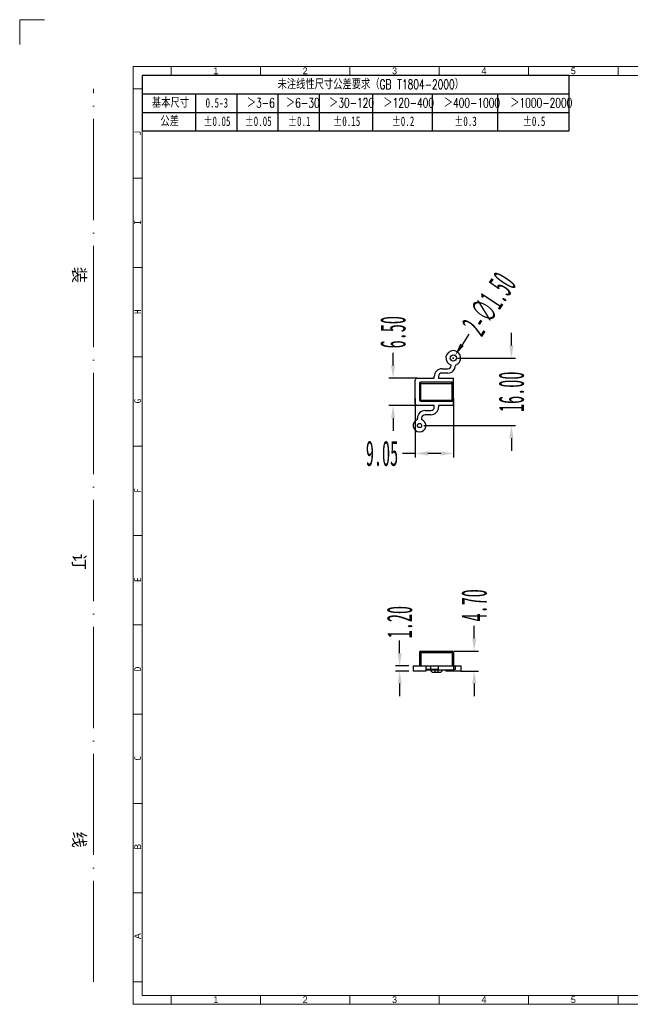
# Model space of a CAD drawing. Header units: millimetres. Extents: x 3363 to 3713, y 2247 to 2494.
# Tile 1 of 2: x 3363 to 3508, y 2261 to 2494. Entities that reach past the tile are written whole.
import ezdxf

# ---------------------------------------------------------------- set-up
doc = ezdxf.new("R2010")
doc.units = ezdxf.units.MM
for name, pattern in [('ACAD_ISO04W100', [30, 24, -3, 0, -3]), ('CENTERLINE', [30, 12, -1.5, 3, -1.5, 12]), ('SLD-实线', [0])]:
    doc.linetypes.add(name, pattern=pattern)
doc.layers.add('框', color=1, linetype='CENTERLINE', lineweight=5)
doc.layers.add('蓝色线', color=5, linetype='SLD-实线')
doc.styles.add('s', font='txt')
doc.styles.add('SLDTEXTSTYLE1', font='TXT', dxfattribs={"width": 0.469})
doc.styles.add('SLDTEXTSTYLE6', font='TXT', dxfattribs={"width": 0.7, "bigfont": 'bigfont'})
doc.styles.add('SLDTEXTSTYLE7', font='TXT', dxfattribs={"width": 0.7})
doc.styles.get("Standard").update_dxf_attribs({"font": 'arial.ttf'})
doc.dimstyles.new('副本 SLDDIMSTYLE1', dxfattribs={"dimtxt": 6, "dimasz": 3, "dimexe": 1, "dimexo": 1, "dimgap": 0.875, "dimtad": 0, "dimrnd": 1e-09, "dimzin": 4, "dimdsep": 46, "dimtxsty": 'SLDTEXTSTYLE1', "dimcen": 0.09, "dimclrd": 4, "dimclre": 4, "dimclrt": 6, "dimadec": 0, "dimazin": 0, "dimtfac": 1, "dimtofl": 0, "dimtmove": 0, "dimatfit": 3, "dimfxl": 1, "dimtolj": 1, "dimtzin": 12, "dimarcsym": 0})

# ---------------------------------------------------------------- blocks, each defined once
blk = doc.blocks.new('SW_TABLEANNOTATION_0')
at = {"layer": '蓝色线', "color": 0}
for p, q in [((0, 0), (0, -12.39)), ((95.59, 0), (0, 0)), ((95.59, -12.39), (95.59, 0)), ((0, -4.13), (95.59, -4.13)), ((11.95, -4.13), (11.95, -12.39)), ((21.18, -4.13), (21.18, -12.39)), ((30.4, -4.13), (30.4, -12.39)), ((39.63, -4.13), (39.63, -12.39)), ((51.58, -4.13), (51.58, -12.39)), ((64.89, -4.13), (64.89, -12.39)), ((79.56, -4.13), (79.56, -12.39)), ((0, -8.26), (95.59, -8.26)), ((0, -12.39), (95.59, -12.39))]:
    blk.add_line(p, q, dxfattribs=at)
at = {"layer": '蓝色线', "color": 0, "attachment_point": 1}
for s, insert, char_height, style in [('未注线性尺寸公差要求（GB T1804-2000）', (30.32, -0.93), 2.1167, 'SLDTEXTSTYLE6'), ('基本尺寸', (2.2, -5.06), 2.117, 'SLDTEXTSTYLE6'), ('0.5-3', (14.2, -5.06), 2.117, 'SLDTEXTSTYLE7'), ('＞3-6', (23.43, -5.06), 2.117, 'SLDTEXTSTYLE6'), ('＞6-30', (32.18, -5.06), 2.117, 'SLDTEXTSTYLE6'), ('＞30-120', (41.82, -5.06), 2.117, 'SLDTEXTSTYLE6'), ('＞120-400', (53.98, -5.06), 2.117, 'SLDTEXTSTYLE6'), ('＞400-1000', (67.5, -5.06), 2.117, 'SLDTEXTSTYLE6'), ('＞1000-2000', (82.38, -5.06), 2.117, 'SLDTEXTSTYLE6'), ('公差', (4.09, -9.19), 2.117, 'SLDTEXTSTYLE6'), ('±0.05', (13.73, -9.19), 2.117, 'SLDTEXTSTYLE7'), ('±0.05', (22.95, -9.19), 2.117, 'SLDTEXTSTYLE7'), ('±0.1', (32.65, -9.19), 2.117, 'SLDTEXTSTYLE7'), ('±0.15', (42.77, -9.19), 2.117, 'SLDTEXTSTYLE7'), ('±0.2', (55.87, -9.19), 2.117, 'SLDTEXTSTYLE7'), ('±0.3', (69.86, -9.19), 2.117, 'SLDTEXTSTYLE7'), ('±0.5', (85.21, -9.19), 2.117, 'SLDTEXTSTYLE7')]:
    blk.add_mtext(s, dxfattribs=dict(at, insert=insert, char_height=char_height, style=style))
blk = doc.blocks.new('*D114')
at = {"color": 4, "lineweight": -2, "transparency": 16777216}
for p, q in [((3453.24, 2344.02), (3453.24, 2347.02)), ((3455.45, 2341.02), (3452.24, 2341.02)), ((3455.45, 2339.82), (3452.24, 2339.82)), ((3453.24, 2336.82), (3453.24, 2333.82))]:
    blk.add_line(p, q, dxfattribs=at)
at = {"color": 4, "transparency": 16777216}
for points in [[(3452.74, 2344.02), (3453.74, 2344.02), (3453.24, 2341.02)], [(3452.74, 2336.82), (3453.74, 2336.82), (3453.24, 2339.82)]]:
    blk.add_solid(points, dxfattribs=at)
at = {"layer": 'Defpoints', "color": 0, "transparency": 16777216}
for p in [(3456.45, 2341.02), (3453.24, 2339.82), (3456.45, 2339.82)]:
    blk.add_point(p, dxfattribs=at)
at = {"color": 6, "transparency": 16777216, "insert": (3453.24, 2351.41), "char_height": 6, "attachment_point": 5, "rotation": 90, "style": 'SLDTEXTSTYLE1'}
blk.add_mtext('\\A1;1.20', dxfattribs=at)
blk = doc.blocks.new('*D115')
at = {"color": 4, "lineweight": -2, "transparency": 16777216}
for p, q in [((3470.9, 2347.52), (3470.9, 2350.52)), ((3466.14, 2344.52), (3471.9, 2344.52)), ((3467.77, 2339.82), (3471.9, 2339.82)), ((3470.9, 2336.82), (3470.9, 2333.82))]:
    blk.add_line(p, q, dxfattribs=at)
at = {"color": 4, "transparency": 16777216}
for points in [[(3470.4, 2347.52), (3471.4, 2347.52), (3470.9, 2344.52)], [(3470.4, 2336.82), (3471.4, 2336.82), (3470.9, 2339.82)]]:
    blk.add_solid(points, dxfattribs=at)
at = {"layer": 'Defpoints', "color": 0, "transparency": 16777216}
for p in [(3465.14, 2344.52), (3470.9, 2344.52), (3466.77, 2339.82)]:
    blk.add_point(p, dxfattribs=at)
at = {"color": 6, "transparency": 16777216, "insert": (3470.9, 2355.38), "char_height": 6, "attachment_point": 5, "rotation": 90, "style": 'SLDTEXTSTYLE1'}
blk.add_mtext('\\A1;4.70', dxfattribs=at)
blk = doc.blocks.new('*D117')
at = {"color": 4, "lineweight": -2, "transparency": 16777216}
for p, q in [((3456.92, 2404.4), (3456.92, 2390.39)), ((3465.97, 2404.4), (3465.97, 2390.39)), ((3456.92, 2391.39), (3453.92, 2391.39)), ((3462.97, 2391.39), (3459.92, 2391.39))]:
    blk.add_line(p, q, dxfattribs=at)
at = {"color": 4, "transparency": 16777216}
for points in [[(3459.92, 2391.89), (3459.92, 2390.89), (3456.92, 2391.39)], [(3462.97, 2391.89), (3462.97, 2390.89), (3465.97, 2391.39)]]:
    blk.add_solid(points, dxfattribs=at)
at = {"layer": 'Defpoints', "color": 0, "transparency": 16777216}
for p in [(3456.92, 2405.4), (3465.97, 2405.4), (3456.92, 2391.39)]:
    blk.add_point(p, dxfattribs=at)
at = {"color": 6, "transparency": 16777216, "insert": (3449.06, 2391.39), "char_height": 6, "attachment_point": 5, "style": 'SLDTEXTSTYLE1'}
blk.add_mtext('\\A1;9.05', dxfattribs=at)
blk = doc.blocks.new('*D118')
at = {"color": 4, "lineweight": -2, "transparency": 16777216}
for p, q in [((3451.68, 2412.26), (3451.68, 2415.26)), ((3457.15, 2409.26), (3450.68, 2409.26)), ((3457.15, 2402.76), (3450.68, 2402.76)), ((3451.68, 2399.76), (3451.68, 2396.76))]:
    blk.add_line(p, q, dxfattribs=at)
at = {"color": 4, "transparency": 16777216}
for points in [[(3451.18, 2412.26), (3452.18, 2412.26), (3451.68, 2409.26)], [(3451.18, 2399.76), (3452.18, 2399.76), (3451.68, 2402.76)]]:
    blk.add_solid(points, dxfattribs=at)
at = {"layer": 'Defpoints', "color": 0, "transparency": 16777216}
for p in [(3451.68, 2409.26), (3458.15, 2409.26), (3458.15, 2402.76)]:
    blk.add_point(p, dxfattribs=at)
at = {"color": 6, "transparency": 16777216, "insert": (3451.68, 2420.12), "char_height": 6, "attachment_point": 5, "rotation": 90, "style": 'SLDTEXTSTYLE1'}
blk.add_mtext('\\A1;6.50', dxfattribs=at)
blk = doc.blocks.new('*D119')
at = {"color": 4, "lineweight": -2, "transparency": 16777216}
for p, q in [((3479.71, 2417.01), (3479.71, 2420.01)), ((3466.95, 2414.01), (3480.71, 2414.01)), ((3458.95, 2398.01), (3480.71, 2398.01)), ((3479.71, 2395.01), (3479.71, 2392.01))]:
    blk.add_line(p, q, dxfattribs=at)
at = {"color": 4, "transparency": 16777216}
for points in [[(3479.21, 2417.01), (3480.21, 2417.01), (3479.71, 2414.01)], [(3479.21, 2395.01), (3480.21, 2395.01), (3479.71, 2398.01)]]:
    blk.add_solid(points, dxfattribs=at)
at = {"layer": 'Defpoints', "color": 0, "transparency": 16777216}
for p in [(3465.95, 2414.01), (3479.71, 2414.01), (3457.95, 2398.01)]:
    blk.add_point(p, dxfattribs=at)
at = {"color": 6, "transparency": 16777216, "insert": (3479.71, 2406.01), "char_height": 6, "attachment_point": 5, "rotation": 90, "style": 'SLDTEXTSTYLE1'}
blk.add_mtext('\\A1;16.00', dxfattribs=at)
blk = doc.blocks.new('*D120')
at = {"color": 4, "lineweight": -2, "transparency": 16777216}
for p, q in [((3469.66, 2419.64), (3468.01, 2417.14)), ((3465.86, 2414.01), (3466.04, 2414.01)), ((3465.95, 2413.92), (3465.95, 2414.1))]:
    blk.add_line(p, q, dxfattribs=at)
at = {"color": 4, "transparency": 16777216}
blk.add_solid([(3467.59, 2417.41), (3468.43, 2416.86), (3466.36, 2414.63)], dxfattribs=at)
at = {"layer": 'Defpoints', "color": 0, "transparency": 16777216}
for p in [(3465.53, 2413.38), (3466.36, 2414.63)]:
    blk.add_point(p, dxfattribs=at)
at = {"color": 6, "transparency": 16777216, "insert": (3474.4, 2426.83), "char_height": 6, "attachment_point": 5, "rotation": 56.6055, "style": 'SLDTEXTSTYLE1'}
blk.add_mtext('\\A1;2-∅1.50', dxfattribs=at)

msp = doc.modelspace()

# ---------------------------------------------------------------- linework, layer by layer
at = {"color": 7, "linetype": 'Continuous'}
for p, q in [((3463.248, 2411.456), (3464.648, 2411.456)), ((3465.448, 2412.256), (3465.448, 2412.329)), ((3466.448, 2412.329), (3466.448, 2412.256)), ((3456.923, 2403.256), (3456.923, 2408.756)), ((3457.423, 2409.256), (3461.448, 2409.256)), ((3461.448, 2409.256), (3461.448, 2409.656)), ((3462.448, 2409.656), (3462.448, 2409.256)), ((3462.448, 2409.256), (3465.973, 2409.256)), ((3464.648, 2410.456), (3463.248, 2410.456)), ((3465.973, 2402.756), (3465.973, 2409.256)), ((3457.923, 2407.956), (3457.923, 2404.056)), ((3457.923, 2407.956), (3465.973, 2407.956)), ((3458.223, 2403.756), (3458.223, 2408.256)), ((3465.673, 2408.256), (3458.223, 2408.256)), ((3465.673, 2403.756), (3465.673, 2408.256)), ((3457.923, 2404.056), (3465.973, 2404.056)), ((3461.448, 2402.756), (3457.423, 2402.756)), ((3458.223, 2403.756), (3465.673, 2403.756)), ((3459.248, 2401.556), (3460.648, 2401.556)), ((3461.448, 2402.356), (3461.448, 2402.756)), ((3465.973, 2402.756), (3462.448, 2402.756)), ((3462.448, 2402.756), (3462.448, 2402.356)), ((3457.448, 2399.42), (3457.448, 2399.756)), ((3458.448, 2399.756), (3458.448, 2399.42)), ((3460.648, 2400.556), (3459.248, 2400.556)), ((3457.923, 2344.216), (3457.923, 2341.016)), ((3457.923, 2344.216), (3465.973, 2344.216)), ((3458.223, 2344.516), (3458.223, 2341.016)), ((3458.223, 2344.516), (3465.673, 2344.516)), ((3465.673, 2344.516), (3465.673, 2341.016)), ((3465.973, 2344.216), (3465.973, 2340.016)), ((3456.448, 2341.016), (3456.448, 2339.816)), ((3456.448, 2341.016), (3467.698, 2341.016)), ((3459.448, 2341.016), (3459.448, 2339.816)), ((3460.648, 2340.216), (3460.648, 2341.016)), ((3462.448, 2340.216), (3462.448, 2341.016)), ((3466.448, 2340.216), (3466.448, 2341.016)), ((3467.698, 2341.016), (3467.698, 2339.816)), ((3459.448, 2339.816), (3456.448, 2339.816)), ((3462.448, 2340.216), (3459.448, 2340.216)), ((3465.973, 2340.016), (3459.448, 2340.016)), ((3460.448, 2340.016), (3460.998, 2339.466)), ((3462.898, 2339.466), (3460.998, 2339.466)), ((3461.648, 2339.466), (3461.648, 2340.016)), ((3462.248, 2340.016), (3462.248, 2339.466)), ((3462.898, 2339.466), (3463.448, 2340.016)), ((3464.198, 2340.016), (3464.198, 2339.816)), ((3467.698, 2339.816), (3464.198, 2339.816)), ((3466.448, 2340.216), (3465.973, 2340.216))]:
    msp.add_line(p, q, dxfattribs=at)
for centre, radius in [((3465.948, 2414.006), 0.75), ((3457.948, 2398.006), 0.5)]:
    msp.add_circle(centre, radius, dxfattribs=at)
for centre, radius, start, end in [((3465.948, 2414.006), 1.75, 286.60155, 253.39845), ((3463.248, 2409.656), 1.8, 90, 180), ((3464.648, 2412.256), 1.8, 270, 0), ((3464.648, 2412.256), 0.8, 270, 0), ((3457.423, 2408.756), 0.5, 90, 180), ((3463.248, 2409.656), 0.8, 90, 180), ((3458.223, 2407.956), 0.3, 90, 180), ((3465.673, 2407.956), 0.3, 0, 90), ((3458.223, 2404.056), 0.3, 180, 270), ((3465.673, 2404.056), 0.3, 270, 0), ((3457.423, 2403.256), 0.5, 180, 270), ((3459.248, 2399.756), 1.8, 90, 180), ((3460.648, 2402.356), 1.8, 270, 0), ((3460.648, 2402.356), 0.8, 270, 0), ((3457.948, 2398.006), 1.5, 109.47122, 70.52878), ((3459.248, 2399.756), 0.8, 90, 180), ((3458.223, 2344.216), 0.3, 90, 180), ((3465.673, 2344.216), 0.3, 0, 90)]:
    msp.add_arc(centre, radius, start, end, dxfattribs=at)
at = {"layer": '框', "color": 1, "linetype": 'Continuous', "lineweight": 15}
for p, q in [((3399.117, 2480.973), (3399.117, 2483.09)), ((3420.286, 2480.973), (3420.286, 2483.09)), ((3441.455, 2480.973), (3441.455, 2483.09)), ((3462.623, 2480.973), (3462.623, 2483.09)), ((3483.792, 2480.973), (3483.792, 2483.09)), ((3504.961, 2480.973), (3504.961, 2483.09)), ((3392.237, 2477.798), (3390.121, 2477.798)), ((3392.237, 2456.629), (3390.121, 2456.629)), ((3392.237, 2435.46), (3390.121, 2435.46)), ((3392.237, 2414.292), (3390.121, 2414.292)), ((3392.237, 2393.123), (3390.121, 2393.123)), ((3392.237, 2371.954), (3390.121, 2371.954)), ((3392.237, 2350.785), (3390.121, 2350.785)), ((3392.237, 2329.617), (3390.121, 2329.617)), ((3392.237, 2308.448), (3390.121, 2308.448)), ((3392.237, 2287.279), (3390.121, 2287.279)), ((3392.237, 2266.11), (3390.121, 2266.11)), ((3399.117, 2260.818), (3399.117, 2262.935)), ((3420.286, 2260.818), (3420.286, 2262.935)), ((3441.455, 2260.818), (3441.455, 2262.935)), ((3462.623, 2260.818), (3462.623, 2262.935)), ((3483.792, 2260.818), (3483.792, 2262.935)), ((3504.961, 2260.818), (3504.961, 2262.935))]:
    msp.add_line(p, q, dxfattribs=at)
at = {"layer": '框', "color": 1, "linetype": 'ACAD_ISO04W100', "lineweight": 15}
msp.add_line((3380.7, 2266.11), (3380.7, 2477.798), dxfattribs=at)
at = {"layer": '框', "color": 1, "linetype": 'Continuous', "lineweight": 15}
msp.add_lwpolyline([(3369.135, 2494.202), (3363.247, 2494.202), (3363.247, 2488.314)], dxfattribs=at)
for points in [[(3390.121, 2260.818), (3704.476, 2260.818), (3704.476, 2483.09), (3390.121, 2483.09)], [(3392.237, 2262.935), (3702.36, 2262.935), (3702.36, 2480.973), (3392.237, 2480.973)]]:
    msp.add_lwpolyline(points, close=True, dxfattribs=at)

# ---------------------------------------------------------------- block references
at = {"layer": '蓝色线', "xscale": 1.058437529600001, "yscale": 1.058437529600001, "zscale": 1.058437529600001}
msp.add_blockref('SW_TABLEANNOTATION_0', (3392.237, 2480.973), dxfattribs=at)

# ---------------------------------------------------------------- texts
at = {"layer": '框', "color": 1, "linetype": 'Continuous', "lineweight": 15, "char_height": 1.58766, "attachment_point": 1}
for s, insert, width in [('{\\fﾷￂￋￎ_GB2312|b0|i0|c134|p49;1}', (3409.112, 2482.874), 0.81952), ('{\\fﾷￂￋￎ_GB2312|b0|i0|c134|p49;2}', (3430.28, 2482.874), 0.81955), ('{\\fﾷￂￋￎ_GB2312|b0|i0|c134|p49;3}', (3451.449, 2482.874), 0.81955), ('{\\fﾷￂￋￎ_GB2312|b0|i0|c134|p49;4}', (3472.618, 2482.874), 0.81955), ('{\\fﾷￂￋￎ_GB2312|b0|i0|c134|p49;5}', (3493.787, 2482.874), 0.81955), ('{\\fﾷￂￋￎ_GB2312|b0|i0|c134|p49;1}', (3409.112, 2262.719), 0.81952), ('{\\fﾷￂￋￎ_GB2312|b0|i0|c134|p49;2}', (3430.28, 2262.719), 0.81955), ('{\\fﾷￂￋￎ_GB2312|b0|i0|c134|p49;3}', (3451.449, 2262.719), 0.81955), ('{\\fﾷￂￋￎ_GB2312|b0|i0|c134|p49;4}', (3472.618, 2262.719), 0.81955), ('{\\fﾷￂￋￎ_GB2312|b0|i0|c134|p49;5}', (3493.787, 2262.719), 0.81955)]:
    msp.add_mtext(s, dxfattribs=dict(at, insert=insert, width=width))
at = {"layer": '框', "color": 1, "linetype": 'Continuous', "lineweight": 15, "char_height": 1.588, "width": 2.11688, "attachment_point": 1, "rotation": 90, "style": 's'}
for s, insert in [('J', (3390.395, 2466.771)), ('I', (3390.395, 2445.603)), ('H', (3390.395, 2424.434)), ('G', (3390.395, 2403.265)), ('F', (3390.395, 2382.096)), ('E', (3390.395, 2360.928)), ('D', (3390.395, 2339.759)), ('C', (3390.395, 2318.59))]:
    msp.add_mtext(s, dxfattribs=dict(at, insert=insert))
at = {"layer": '框', "color": 1, "linetype": 'ACAD_ISO04W100', "lineweight": 15, "insert": (3377.185, 2366.776), "char_height": 2.94396, "width": 155.78179, "attachment_point": 5, "rotation": 270, "style": 's'}
msp.add_mtext('装                                订                               线', dxfattribs=at)
at = {"layer": '框', "color": 1, "linetype": 'Continuous', "lineweight": 15, "char_height": 1.58766, "width": 2.11688, "attachment_point": 1, "rotation": 90}
for s, insert in [('{\\f\uffbfﾬￌﾣﾤ_GB2312|b0|i0|c134|p49;B}', (3390.395, 2297.421)), ('{\\f\uffbfﾬￌﾣﾤ_GB2312|b0|i0|c134|p49;A}', (3390.395, 2276.253))]:
    msp.add_mtext(s, dxfattribs=dict(at, insert=insert))

# ---------------------------------------------------------------- dimensions: what is measured, and where the dimension line sits
dim = msp.add_diameter_dim_2p(p1=(3465.535, 2413.38), p2=(3466.361, 2414.632), text='2-<>', dimstyle='副本 SLDDIMSTYLE1')
dim.commit()
dim.dimension.update_dxf_attribs({"geometry": '*D120', "text_midpoint": (3474.404, 2426.833)})
for base, p1, p2, picture, middle in [((3451.677, 2409.256), (3458.145, 2402.756), (3458.145, 2409.256), '*D118', (3451.677, 2420.117)), ((3479.707, 2414.006), (3457.948, 2398.006), (3465.948, 2414.006), '*D119', (3479.707, 2406.006)), ((3470.905, 2344.516), (3466.773, 2339.816), (3465.139, 2344.516), '*D115', (3470.905, 2355.378))]:
    dim = msp.add_linear_dim(base=base, p1=p1, p2=p2, angle=90, dimstyle='副本 SLDDIMSTYLE1')
    dim.commit()
    dim.dimension.update_dxf_attribs({"geometry": picture, "text_midpoint": middle})
dim = msp.add_linear_dim(base=(3456.923, 2391.391), p1=(3465.973, 2405.397), p2=(3456.923, 2405.397), dimstyle='副本 SLDDIMSTYLE1')
dim.commit()
dim.dimension.update_dxf_attribs({"geometry": '*D117', "text_midpoint": (3449.061, 2391.391)})
dim = msp.add_linear_dim(base=(3453.239, 2339.816), p1=(3456.448, 2341.016), p2=(3456.448, 2339.816), angle=90, dimstyle='副本 SLDDIMSTYLE1')
dim.commit()
dim.dimension.update_dxf_attribs({"geometry": '*D114', "text_midpoint": (3453.239, 2351.409), "dimtype": 160})

doc.saveas('drawing.dxf')
